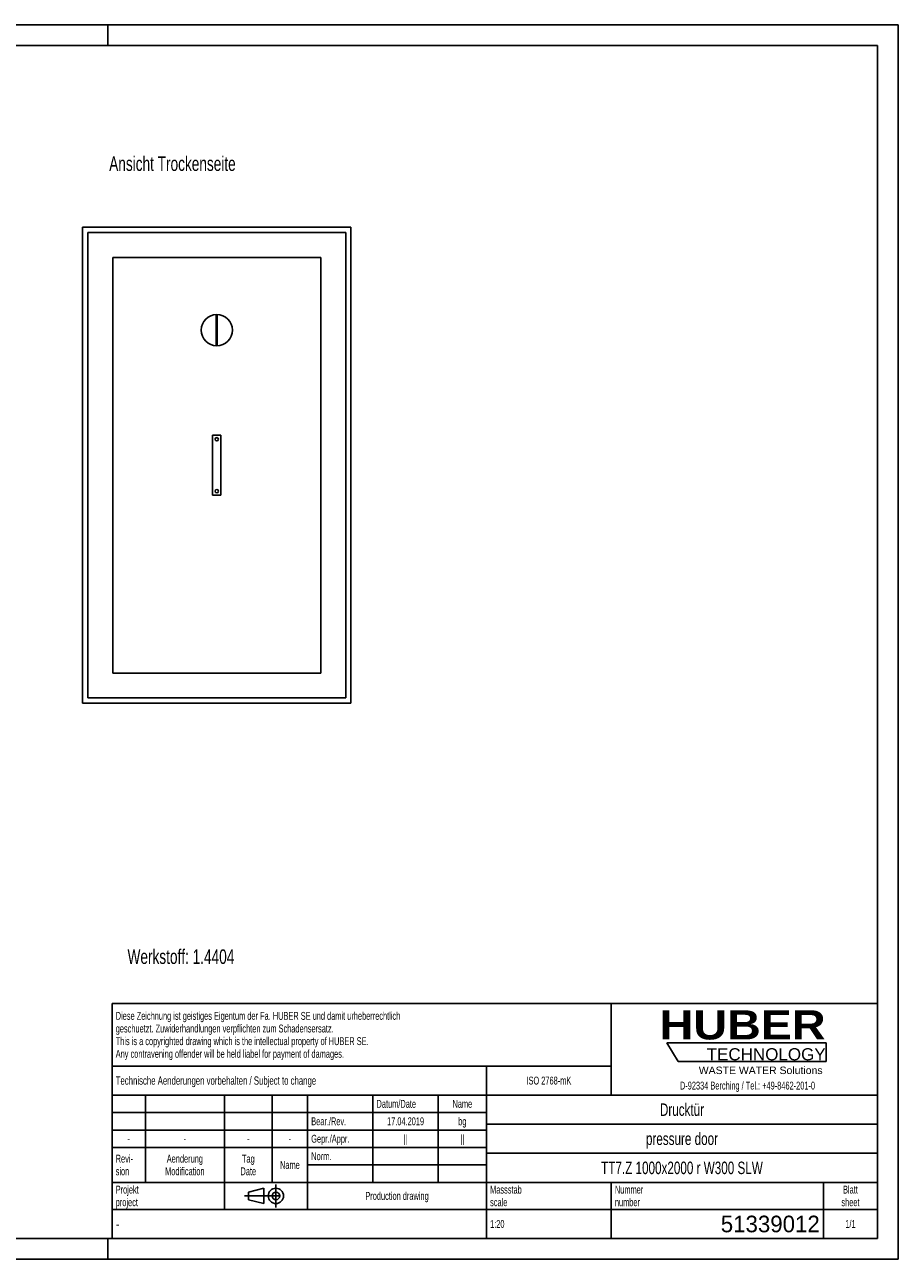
# Model space of a CAD drawing. Header units: millimetres. Extents: x 0 to 8400, y 0 to 5940.
# Tile 2 of 2: x 4200 to 8400, y 0 to 5940. Entities that reach past the tile are written whole.
import ezdxf

# ---------------------------------------------------------------- set-up
doc = ezdxf.new("R2010")
doc.units = ezdxf.units.MM
doc.header["$LTSCALE"] = 462
doc.linetypes.add('CENTER', pattern=[0.6, 0.375, -0.075, 0.075, -0.075])
doc.layers.get('0').update_dxf_attribs({"linetype": 'CONTINUOUS'})
for name, color, linetype in [('51339013_links_5_BL4', 7, 'CONTINUOUS'), ('_ZEICHNUNGSELEM', 7, 'CONTINUOUS'), ('HUBER_Logo_BL0', 7, 'CONTINUOUS')]:
    doc.layers.add(name, color=color, linetype=linetype)
doc.styles.get("Standard").update_dxf_attribs({"font": 'txt', "width": 0.7})
doc.styles.add('TEXTSTYLE_2', font='ariblk.ttf')
doc.styles.add('TEXTSTYLE_3', font='arial.ttf')
doc.styles.add('TEXTSTYLE_4', font='txt', dxfattribs={"width": 0.8})
doc.styles.add('TEXTSTYLE_5', font='txt')

# ---------------------------------------------------------------- blocks, each defined once
blk = doc.blocks.new('HUBER_LOGO_BL0', base_point=(7675, 1007.5))
at = {"layer": 'HUBER_Logo_BL0', "color": 5, "linetype": 'Continuous'}
for p, q in [((8052.9, 1042), (7287.9, 1042)), ((7287.9, 1042), (7341.9, 952)), ((8052.9, 1042), (8052.9, 952)), ((7341.9, 952), (8052.9, 952))]:
    blk.add_line(p, q, dxfattribs=at)
at = {"layer": 'HUBER_Logo_BL0', "color": 2, "linetype": 'Continuous', "attachment_point": 3, "line_spacing_factor": 0.78}
for s, insert, char_height, width, style in [('HUBER\\P\\Farial.ttf;\\H58.5;TECHNOLOGY ', (8050.7, 1198.2), 140.4, 775.343, 'TEXTSTYLE_2'), ('WASTE WATER Solutions', (8036, 927.2), 36, 594.067, 'TEXTSTYLE_3')]:
    blk.add_mtext(s, dxfattribs=dict(at, insert=insert, char_height=char_height, width=width, style=style))
at = {"layer": 'HUBER_Logo_BL0', "color": 2, "linetype": 'Continuous', "insert": (7675, 854.8), "char_height": 38, "width": 1621.786, "attachment_point": 2, "line_spacing_factor": 0.96}
blk.add_mtext('D-92334 Berching / Tel.: +49-8462-201-0', dxfattribs=at)
blk = doc.blocks.new('PROJEKTIONSMETHODE_1_BL7', base_point=(5360, 305))
at = {"color": 2, "linetype": 'CENTER'}
for p, q in [((5407.7, 360), (5407.7, 250)), ((5257.3, 305), (5462.7, 305))]:
    blk.add_line(p, q, dxfattribs=at)
at = {"color": 2, "linetype": 'Continuous'}
for p, q in [((5275.7, 323.3), (5349, 341.7)), ((5275.7, 286.7), (5275.7, 323.3)), ((5349, 268.3), (5349, 341.7)), ((5275.7, 286.7), (5349, 268.3))]:
    blk.add_line(p, q, dxfattribs=at)
for radius in [36.7, 18.3]:
    blk.add_circle((5407.7, 305), radius, dxfattribs=at)
blk = doc.blocks.new('*T16')
at = {"color": 3, "linetype": 'Continuous'}
for p, q in [((0, 0), (3680, 0)), ((0, 0), (0, -1130)), ((2400, 0), (2400, -440)), ((3680, 0), (3680, -1130)), ((0, -300), (2400, -300)), ((1800, -300), (1800, -1130)), ((0, -440), (3680, -440)), ((160, -440), (160, -860)), ((540, -440), (540, -990)), ((770, -440), (770, -860)), ((940, -440), (940, -990)), ((1254, -440), (1254, -860)), ((1568, -440), (1568, -860)), ((0, -524), (1800, -524)), ((1800, -580), (3680, -580)), ((0, -608), (1800, -608)), ((0, -692), (1800, -692)), ((1800, -720), (3680, -720)), ((940, -776), (1800, -776)), ((0, -860), (3680, -860)), ((2400, -860), (2400, -1130)), ((3420, -860), (3420, -1130)), ((0, -990), (3680, -990)), ((0, -1130), (3680, -1130))]:
    blk.add_line(p, q, dxfattribs=at)
at = {"layer": '_ZEICHNUNGSELEM', "color": 2, "linetype": 'Continuous', "line_spacing_factor": 0.96}
for s, insert, char_height, width, attachment_point in [('Diese Zeichnung ist geistiges Eigentum der Fa. HUBER SE und damit urheberrechtlich \\Pgeschuetzt. Zuwiderhandlungen verpflichten zum Schadensersatz.\\PThis is a copyrighted drawing which is the intellectual property of HUBER SE.\\PAny contravening offender will be held liabel for payment of damages.', (17.5, -39.8), 38, 4429.714, 1), ('Technische Aenderungen vorbehalten / Subject to change', (17.5, -350), 40, 3049.524, 1), ('ISO 2768-mK', (2100, -351), 38, 665.905, 2), ('Datum/Date', (1271.5, -463), 38, 584.476, 1), ('Name', (1684, -463), 38, 253.333, 2), ('Drucktür', (2740, -480), 60, 686.857, 2), ('Bear./Rev.', (957.5, -547), 38, 544.667, 1), ('17.04.2019', (1411, -547), 38, 546.476, 2), ('bg', (1684, -547), 38, 123.048, 2), ('-', (80, -631), 38, 68.762, 2), ('-', (350, -631), 38, 68.762, 2), ('-', (655, -631), 38, 68.762, 2), ('-', (855, -631), 38, 68.762, 2), ('Gepr./Appr.', (957.5, -631), 38, 598.952, 1), ('||', (1411, -631), 38, 101.333, 2), ('||', (1684, -631), 38, 101.333, 2), ('pressure door', (2740, -620), 60, 1120, 2), ('Revi-\\Psion', (17.5, -726.6), 38, 276.857, 1), ('Aenderung\\PModification', (350, -726.6), 38, 591.714, 2), ('Tag\\PDate', (655, -726.6), 38, 220.762, 2), ('Name', (855, -757), 38, 253.333, 2), ('Norm. ', (957.5, -715), 38, 351.048, 1), ('TT7.Z 1000x2000 r W300 SLW', (2740, -760), 60, 2525.714, 2), ('Projekt\\Pproject', (17.5, -875.6), 38, 367.333, 1), ('Massstab\\Pscale', (1817.5, -875.6), 38, 448.762, 1), ('Nummer\\Pnumber', (2417.5, -875.6), 38, 372.762, 1), ('Blatt\\Psheet', (3550, -875.6), 38, 260.571, 2), ('Production drawing', (1370, -906), 38, 968.095, 2), ('1:20', (1817.5, -1041), 38, 204.476, 1), ('1/1', (3550, -1041), 38, 159.238, 2)]:
    blk.add_mtext(s, dxfattribs=dict(at, insert=insert, char_height=char_height, width=width, attachment_point=attachment_point))
for s, insert, char_height, width, attachment_point, style in [('-', (17.5, -1035), 50, 36.667, 1, 'TEXTSTYLE_4'), ('51339012', (3402.5, -1020), 80, 1013.333, 3, 'TEXTSTYLE_5')]:
    blk.add_mtext(s, dxfattribs=dict(at, insert=insert, char_height=char_height, width=width, attachment_point=attachment_point, style=style))
blk = doc.blocks.new('51339013_LINKS_5_BL4', base_point=(5123.5, 3820.7))
at = {"layer": '51339013_links_5_BL4', "color": 7, "linetype": 'Continuous'}
for p, q in [((4478.5, 4965.7), (5768.5, 4965.7)), ((4478.5, 2675.7), (4478.5, 4965.7)), ((4503.5, 2700.7), (4503.5, 4940.7)), ((5743.5, 4940.7), (4503.5, 4940.7)), ((5743.5, 2700.7), (5743.5, 4940.7)), ((5768.5, 4965.7), (5768.5, 2675.7)), ((5623.5, 4820.7), (4623.5, 4820.7)), ((4623.5, 4820.7), (4623.5, 2820.7)), ((5623.5, 2820.7), (5623.5, 4820.7)), ((5126, 4543.7), (5121, 4543.7)), ((5121, 4543.7), (5121, 4398.7)), ((5126, 4398.7), (5126, 4543.7)), ((5121, 4398.7), (5126, 4398.7)), ((5143.5, 3965.7), (5103.5, 3965.7)), ((5103.5, 3675.7), (5103.5, 3965.7)), ((5143.5, 3675.7), (5143.5, 3965.7)), ((5143.5, 3675.7), (5103.5, 3675.7)), ((4623.5, 2820.7), (5623.5, 2820.7)), ((5768.5, 2675.7), (4478.5, 2675.7)), ((5743.5, 2700.7), (4503.5, 2700.7))]:
    blk.add_line(p, q, dxfattribs=at)
for centre, radius, start, end in [((5123.5, 4470.7), 75, 0, 180), ((5123.5, 4470.7), 75, 180, 360), ((5123.5, 3945.7), 8, 0, 180), ((5123.5, 3945.7), 8, 180, 360), ((5123.5, 3695.7), 8, 0, 180), ((5123.5, 3695.7), 8, 180, 360)]:
    blk.add_arc(centre, radius, start, end, dxfattribs=at)

msp = doc.modelspace()

# ---------------------------------------------------------------- linework, layer by layer
at = {"color": 7, "linetype": 'Continuous'}
for p, q in [((0, 5940), (8400, 5940)), ((8400, 0), (8400, 5940)), ((0, 0), (8400, 0))]:
    msp.add_line(p, q, dxfattribs=at)
at = {"color": 3, "linetype": 'Continuous'}
for p, q in [((8400, 5940), (0, 5940)), ((4600, 5940), (4600, 5840)), ((8400, 5940), (8400, 0)), ((4600, 0), (4600, 100)), ((8400, 0), (0, 0))]:
    msp.add_line(p, q, dxfattribs=at)
at = {"color": 5, "linetype": 'Continuous'}
for p, q in [((8300, 5840), (100, 5840)), ((8300, 100), (8300, 5840)), ((100, 100), (8300, 100))]:
    msp.add_line(p, q, dxfattribs=at)

# ---------------------------------------------------------------- block references
msp.add_blockref('*T16', (4620, 1230))
at = {"color": 2, "linetype": 'Continuous'}
msp.add_blockref('PROJEKTIONSMETHODE_1_BL7', (5360, 305), dxfattribs=at)
at = {"layer": '51339013_links_5_BL4'}
msp.add_blockref('51339013_LINKS_5_BL4', (5123.5, 3820.7), dxfattribs=at)
at = {"layer": 'HUBER_Logo_BL0'}
msp.add_blockref('HUBER_LOGO_BL0', (7675, 1007.5), dxfattribs=at)

# ---------------------------------------------------------------- texts
at = {"layer": '_ZEICHNUNGSELEM', "color": 2, "linetype": 'Continuous', "char_height": 70, "attachment_point": 1, "line_spacing_factor": 0.9}
for s, insert, width in [('Ansicht Trockenseite', (4606.3, 5306.4), 1465), ('Werkstoff: 1.4404', (4694.4, 1491.1), 1280)]:
    msp.add_mtext(s, dxfattribs=dict(at, insert=insert, width=width))

doc.saveas('drawing.dxf')
